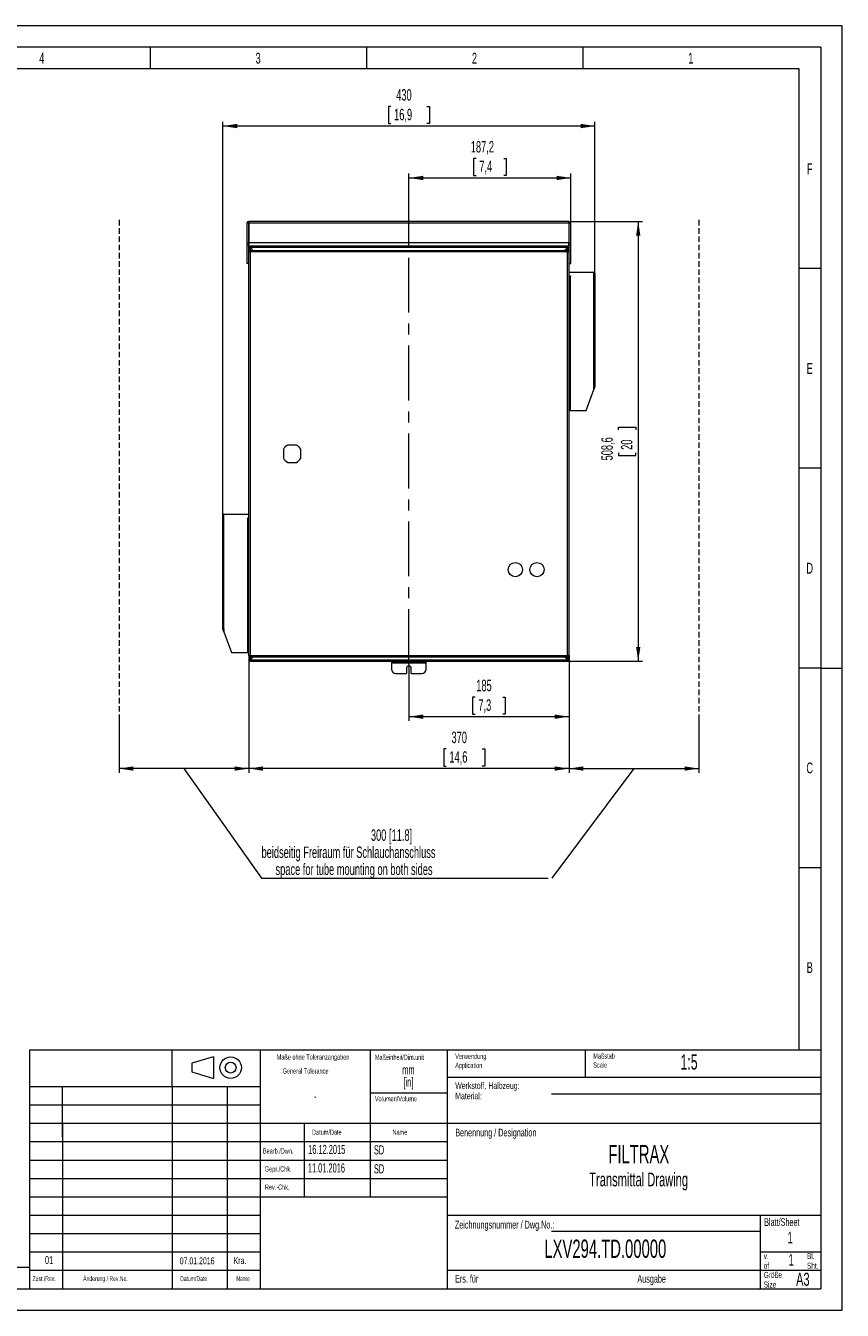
# Model space of a CAD drawing. Header units: millimetres. Extents: x 0 to 420, y 0 to 297.
# Tile 2 of 2: x 231 to 420, y 0 to 297. Entities that reach past the tile are written whole.
import ezdxf

# ---------------------------------------------------------------- set-up
doc = ezdxf.new("R2010")
doc.units = ezdxf.units.MM
doc.linetypes.add('CENTERX2', pattern=[20.32, 12.7, -2.54, 2.54, -2.54])
doc.linetypes.add('HIDDEN', pattern=[1.905, 1.27, -0.635])
doc.styles.add('SLDTEXTSTYLE0', font='TXT', dxfattribs={"width": 0.638186})
doc.styles.add('SLDTEXTSTYLE1', font='TXT', dxfattribs={"width": 0.605})
doc.dimstyles.new('SLDDIMSTYLE0', dxfattribs={"dimtxt": 2.568319, "dimasz": 3.3, "dimexe": 0, "dimexo": 0.0625, "dimgap": 0.64208, "dimtad": 1, "dimdec": 1, "dimlfac": 5, "dimrnd": 1e-09, "dimzin": 12, "dimdsep": 46, "dimtxsty": 'SLDTEXTSTYLE1', "dimsah": 1, "dimcen": 0.09, "dimadec": 0, "dimazin": 3, "dimtfac": 1, "dimtdec": 1, "dimtofl": 0, "dimtmove": 0, "dimatfit": 3, "dimfxl": 0, "dimfrac": 2, "dimtolj": 1, "dimtzin": 12, "dimarcsym": 0})

# ---------------------------------------------------------------- blocks, each defined once
blk = doc.blocks.new('SW_NOTE_0')
at = {"color": 0, "linetype": 'Continuous', "lineweight": 0, "char_height": 1.2, "attachment_point": 1, "style": 'SLDTEXTSTYLE0'}
for s, insert in [('Maßstab', (0, 1.55)), ('Scale', (0, -0.55))]:
    blk.add_mtext(s, dxfattribs=dict(at, insert=insert))
blk = doc.blocks.new('SW_NOTE_1')
at = {"color": 0, "linetype": 'Continuous', "lineweight": 0, "char_height": 1.4, "attachment_point": 1, "style": 'SLDTEXTSTYLE0'}
for s, insert in [('Größe', (0, 1.8)), ('Size', (0, -0.44))]:
    blk.add_mtext(s, dxfattribs=dict(at, insert=insert))
blk = doc.blocks.new('SW_NOTE_2')
at = {"color": 0, "linetype": 'Continuous', "lineweight": 0, "char_height": 1.5, "attachment_point": 1, "style": 'SLDTEXTSTYLE0'}
for s, insert in [('Werkstoff, Halbzeug:', (0, 1.93)), ('Material:', (0, -0.47))]:
    blk.add_mtext(s, dxfattribs=dict(at, insert=insert))
blk = doc.blocks.new('SW_NOTE_3')
at = {"color": 0, "linetype": 'Continuous', "lineweight": 0, "char_height": 1.2, "attachment_point": 1, "style": 'SLDTEXTSTYLE0'}
for s, insert in [('Verwendung', (0, 1.55)), ('Application', (0, -0.55))]:
    blk.add_mtext(s, dxfattribs=dict(at, insert=insert))
blk = doc.blocks.new('SW_NOTE_4')
at = {"color": 0, "linetype": 'Continuous', "lineweight": 0, "char_height": 1.4, "attachment_point": 1, "style": 'SLDTEXTSTYLE0'}
for s, insert in [('Bl.', (0, 1.8)), ('Sht.', (0, -0.44))]:
    blk.add_mtext(s, dxfattribs=dict(at, insert=insert))
blk = doc.blocks.new('SW_NOTE_5')
at = {"color": 0, "linetype": 'Continuous', "lineweight": 0, "char_height": 1.4, "attachment_point": 1, "style": 'SLDTEXTSTYLE0'}
for s, insert in [('v.', (0, 1.8)), ('of', (0, -0.44))]:
    blk.add_mtext(s, dxfattribs=dict(at, insert=insert))
blk = doc.blocks.new('SW_NOTE_6')
at = {"color": 0, "linetype": 'Continuous', "lineweight": 0, "char_height": 2.117, "attachment_point": 2, "style": 'SLDTEXTSTYLE1'}
for s, insert in [('mm', (2.38, 2.73)), ('[in]', (2.39, -0.09))]:
    blk.add_mtext(s, dxfattribs=dict(at, insert=insert))
blk = doc.blocks.new('_D_11')
at = {"color": 7, "linetype": 'Continuous', "lineweight": 0}
for p, q in [((282.83, 151.39), (282.83, 124.25)), ((252.83, 137.15), (252.83, 124.25)), ((282.83, 125.25), (252.83, 125.25)), ((267.83, 125.25), (285.76, 99.88)), ((285.76, 99.88), (352.01, 99.88))]:
    blk.add_line(p, q, dxfattribs=at)
for points in [[(252.83, 125.25), (256.13, 124.75), (256.13, 125.75)], [(282.83, 125.25), (279.53, 125.75), (279.53, 124.75)]]:
    blk.add_solid(points, dxfattribs=at)
at = {"color": 7, "linetype": 'Continuous', "lineweight": 0, "attachment_point": 1, "style": 'SLDTEXTSTYLE1'}
for s, insert, char_height in [('300 [11.8]', (311.05, 111.18), 2.646), ('beidseitig Freiraum für Schlauchanschluss', (285.76, 107.23), 2.6458), ('space for tube mounting on both sides', (289, 103.29), 2.6458)]:
    blk.add_mtext(s, dxfattribs=dict(at, insert=insert, char_height=char_height))
blk = doc.blocks.new('_D_12')
at = {"color": 7, "linetype": 'Continuous', "lineweight": 0}
for p, q in [((356.83, 151.39), (356.83, 124.25)), ((386.83, 137.15), (386.83, 124.25)), ((371.83, 125.25), (352.88, 99.92)), ((356.83, 125.25), (386.83, 125.25))]:
    blk.add_line(p, q, dxfattribs=at)
for points in [[(356.83, 125.25), (360.13, 124.75), (360.13, 125.75)], [(386.83, 125.25), (383.53, 125.75), (383.53, 124.75)]]:
    blk.add_solid(points, dxfattribs=at)
blk = doc.blocks.new('_D_13')
at = {"color": 7, "linetype": 'Continuous', "lineweight": 0}
for p, q in [((319.83, 149.39), (319.83, 136.25)), ((356.83, 151.39), (356.83, 136.25)), ((335.14, 141.78), (334.55, 141.78)), ((334.55, 141.78), (334.55, 137.84)), ((341.51, 141.78), (342.1, 141.78)), ((342.1, 141.78), (342.1, 137.84)), ((319.83, 137.25), (356.83, 137.25)), ((334.55, 137.84), (335.14, 137.84)), ((342.1, 137.84), (341.51, 137.84))]:
    blk.add_line(p, q, dxfattribs=at)
for points in [[(319.83, 137.25), (323.13, 136.75), (323.13, 137.75)], [(356.83, 137.25), (353.53, 137.75), (353.53, 136.75)]]:
    blk.add_solid(points, dxfattribs=at)
at = {"color": 7, "linetype": 'Continuous', "lineweight": 0, "char_height": 2.646, "attachment_point": 1, "style": 'SLDTEXTSTYLE1'}
for s, insert in [('185', (335.39, 145.78)), ('7,3', (335.88, 141.25))]:
    blk.add_mtext(s, dxfattribs=dict(at, insert=insert))
blk = doc.blocks.new('_D_14')
at = {"color": 7, "linetype": 'Continuous', "lineweight": 0}
for p, q in [((335.36, 266.33), (334.77, 266.33)), ((334.77, 266.33), (334.77, 262.38)), ((341.73, 266.33), (342.31, 266.33)), ((342.31, 266.33), (342.31, 262.38)), ((319.83, 246.71), (319.83, 262.8)), ((319.83, 261.8), (357.26, 261.8)), ((334.77, 262.38), (335.36, 262.38)), ((342.31, 262.38), (341.73, 262.38)), ((357.26, 251.36), (357.26, 262.8))]:
    blk.add_line(p, q, dxfattribs=at)
for points in [[(319.83, 261.8), (323.13, 261.3), (323.13, 262.3)], [(357.26, 261.8), (353.96, 262.3), (353.96, 261.3)]]:
    blk.add_solid(points, dxfattribs=at)
at = {"color": 7, "linetype": 'Continuous', "lineweight": 0, "char_height": 2.646, "attachment_point": 1, "style": 'SLDTEXTSTYLE1'}
for s, insert in [('187,2', (334.13, 270.33)), ('7,4', (336.09, 265.79))]:
    blk.add_mtext(s, dxfattribs=dict(at, insert=insert))
blk = doc.blocks.new('_D_15')
at = {"color": 7, "linetype": 'Continuous', "lineweight": 0}
for p, q in [((315.66, 278.33), (315.07, 278.33)), ((315.07, 278.33), (315.07, 274.38)), ((323.99, 278.33), (324.58, 278.33)), ((324.58, 278.33), (324.58, 274.38)), ((276.83, 183.81), (276.83, 274.8)), ((362.83, 273.8), (276.83, 273.8)), ((315.07, 274.38), (315.66, 274.38)), ((324.58, 274.38), (323.99, 274.38)), ((362.83, 239.81), (362.83, 274.8))]:
    blk.add_line(p, q, dxfattribs=at)
for points in [[(276.83, 273.8), (280.13, 273.3), (280.13, 274.3)], [(362.83, 273.8), (359.53, 274.3), (359.53, 273.3)]]:
    blk.add_solid(points, dxfattribs=at)
at = {"color": 7, "linetype": 'Continuous', "lineweight": 0, "char_height": 2.646, "attachment_point": 1, "style": 'SLDTEXTSTYLE1'}
for s, insert in [('430', (316.89, 282.33)), ('16,9', (316.4, 277.79))]:
    blk.add_mtext(s, dxfattribs=dict(at, insert=insert))
blk = doc.blocks.new('_D_16')
at = {"color": 7, "linetype": 'Continuous', "lineweight": 0}
for p, q in [((282.83, 151.39), (282.83, 124.25)), ((356.83, 151.39), (356.83, 124.25)), ((328.45, 129.78), (327.86, 129.78)), ((327.86, 129.78), (327.86, 125.84)), ((336.78, 129.78), (337.37, 129.78)), ((337.37, 129.78), (337.37, 125.84)), ((356.83, 125.25), (282.83, 125.25)), ((327.86, 125.84), (328.45, 125.84)), ((337.37, 125.84), (336.78, 125.84))]:
    blk.add_line(p, q, dxfattribs=at)
for points in [[(282.83, 125.25), (286.13, 124.75), (286.13, 125.75)], [(356.83, 125.25), (353.53, 125.75), (353.53, 124.75)]]:
    blk.add_solid(points, dxfattribs=at)
at = {"color": 7, "linetype": 'Continuous', "lineweight": 0, "char_height": 2.646, "attachment_point": 1, "style": 'SLDTEXTSTYLE1'}
for s, insert in [('370', (329.67, 133.78)), ('14,6', (329.18, 129.25))]:
    blk.add_mtext(s, dxfattribs=dict(at, insert=insert))
blk = doc.blocks.new('_D_17')
at = {"color": 7, "linetype": 'Continuous', "lineweight": 0}
for p, q in [((356.82, 251.76), (373.83, 251.76)), ((372.83, 251.76), (372.83, 150.05)), ((368.29, 203.6), (368.29, 204.19)), ((368.29, 204.19), (372.24, 204.19)), ((372.24, 204.19), (372.24, 203.6)), ((368.29, 198.21), (368.29, 197.62)), ((368.29, 197.62), (372.24, 197.62)), ((372.24, 197.62), (372.24, 198.21)), ((356.49, 150.05), (373.83, 150.05))]:
    blk.add_line(p, q, dxfattribs=at)
for points in [[(372.83, 251.76), (372.33, 248.46), (373.33, 248.46)], [(372.83, 150.05), (373.33, 153.35), (372.33, 153.35)]]:
    blk.add_solid(points, dxfattribs=at)
at = {"color": 7, "linetype": 'Continuous', "lineweight": 0, "char_height": 2.646, "attachment_point": 1, "rotation": 90, "style": 'SLDTEXTSTYLE1'}
for s, insert in [('508,6', (364.3, 196.49)), ('20', (368.83, 198.94))]:
    blk.add_mtext(s, dxfattribs=dict(at, insert=insert))

msp = doc.modelspace()

# ---------------------------------------------------------------- linework, layer by layer
at = {"color": 133, "linetype": 'Continuous', "lineweight": 0}
for p, q in [((420, 297), (0, 297)), ((420, 0), (420, 297)), ((415, 292), (5, 292)), ((260, 292), (260, 287)), ((310, 292), (310, 287)), ((360, 292), (360, 287)), ((415, 292), (415, 5)), ((260, 287), (210, 287)), ((310, 287), (260, 287)), ((360, 287), (310, 287)), ((410, 287), (360, 287)), ((410, 60.25), (410, 287)), ((415, 240.833), (410, 240.833)), ((415, 194.667), (410, 194.667)), ((415, 148.5), (410, 148.5)), ((415, 148.5), (420, 148.5)), ((415, 102.333), (410, 102.333)), ((232.12, 60.25), (232.12, 5)), ((232.12, 60.25), (415, 60.25)), ((265.14, 51.738), (265.14, 60.25)), ((285.46, 60.25), (285.46, 5)), ((310.86, 60.25), (310.86, 26.25)), ((310.86, 60.25), (310.86, 26.25)), ((328.64, 60.25), (328.64, 5)), ((360.6, 60.25), (360.6, 53.875)), ((274.626, 58.605), (269.626, 57.105)), ((269.626, 57.105), (269.626, 55.105)), ((274.626, 58.605), (274.626, 53.605)), ((269.626, 55.105), (274.626, 53.605)), ((328.64, 53.875), (415, 53.875)), ((232.12, 51.75), (285.46, 51.75)), ((239.744, 40.139), (239.744, 51.75)), ((265.14, 51.738), (265.14, 5)), ((277.849, 51.784), (277.84, 5)), ((310.86, 50.25), (328.64, 50.25)), ((352.82, 50.043), (415, 50.043)), ((232.12, 47.5), (285.46, 47.5)), ((232.282, 43.25), (285.965, 43.25)), ((239.74, 43.25), (239.74, 5)), ((285.46, 43.25), (415, 43.25)), ((295.62, 43.25), (295.62, 26.25)), ((232.12, 39), (285.46, 39)), ((285.46, 39), (328.64, 39)), ((232.12, 34.75), (285.46, 34.75)), ((285.46, 34.75), (328.64, 34.75)), ((232.12, 30.5), (285.46, 30.5)), ((285.46, 30.5), (328.64, 30.5)), ((232.12, 26.25), (285.46, 26.25)), ((285.46, 26.25), (328.64, 26.25)), ((232.12, 22), (285.46, 22)), ((328.64, 22), (415, 22)), ((401, 22), (401, 5)), ((352.82, 18.295), (401, 18.295)), ((232.12, 17.75), (285.46, 17.75)), ((232.12, 13.5), (285.46, 13.5)), ((401, 13.5), (415, 13.5)), ((10, 10), (232.12, 10)), ((232.12, 9.25), (285.46, 9.25)), ((328.64, 9.25), (415, 9.25)), ((5, 5), (415, 5)), ((0, 0), (420, 0))]:
    msp.add_line(p, q, dxfattribs=at)
at = {"color": 7, "linetype": 'HIDDEN', "lineweight": 15}
for p, q in [((252.827, 252.08), (252.827, 137.147)), ((386.827, 252.08), (386.827, 137.147))]:
    msp.add_line(p, q, dxfattribs=at)
at = {"color": 7, "linetype": 'Continuous', "lineweight": 15}
for p, q in [((282.797, 251.357), (282.397, 251.357)), ((282.397, 251.357), (282.397, 246.815)), ((282.797, 251.357), (282.797, 246.815)), ((356.817, 251.759), (282.837, 251.759)), ((282.837, 251.357), (282.837, 251.759)), ((356.817, 251.357), (282.837, 251.357)), ((282.837, 246.815), (282.837, 251.357)), ((356.817, 251.759), (356.817, 251.357)), ((356.817, 251.357), (356.817, 246.815)), ((356.857, 251.357), (357.257, 251.357)), ((356.857, 246.815), (356.857, 251.357)), ((357.257, 246.815), (357.257, 251.357)), ((282.797, 246.815), (282.397, 246.815)), ((282.397, 246.815), (282.397, 246.269)), ((282.797, 246.269), (282.797, 246.815)), ((356.817, 246.815), (282.837, 246.815)), ((282.837, 246.815), (282.837, 246.78)), ((356.817, 246.78), (282.837, 246.78)), ((282.837, 246.78), (282.837, 245.727)), ((356.817, 246.815), (356.817, 246.78)), ((356.817, 245.789), (356.817, 246.78)), ((356.857, 246.815), (357.257, 246.815)), ((356.857, 246.269), (356.857, 246.815)), ((357.257, 246.269), (357.257, 246.815)), ((282.797, 246.269), (282.397, 246.269)), ((282.397, 246.269), (282.397, 242.047)), ((282.797, 242.047), (282.797, 246.269)), ((282.827, 245.727), (282.827, 245.047)), ((282.827, 245.727), (283.127, 245.727)), ((282.827, 244.747), (282.827, 245.047)), ((282.827, 245.047), (283.167, 245.047)), ((282.827, 244.747), (283.167, 244.747)), ((282.827, 244.747), (282.827, 244.707)), ((282.827, 151.387), (282.827, 244.707)), ((282.827, 244.707), (283.167, 244.707)), ((356.487, 246.047), (283.147, 246.047)), ((283.147, 246.047), (283.147, 245.747)), ((283.807, 245.047), (283.167, 245.687)), ((283.167, 245.047), (283.167, 244.707)), ((283.167, 245.047), (356.487, 245.047)), ((283.167, 244.707), (283.167, 151.387)), ((356.487, 244.707), (283.167, 244.707)), ((283.187, 245.707), (283.847, 245.047)), ((356.459, 245.707), (283.187, 245.707)), ((283.307, 245.547), (283.347, 245.547)), ((283.427, 245.467), (283.427, 245.427)), ((283.447, 245.407), (283.467, 245.407)), ((283.467, 245.427), (283.467, 245.407)), ((355.799, 245.047), (356.459, 245.707)), ((356.487, 245.679), (355.855, 245.047)), ((356.187, 245.407), (356.187, 245.436)), ((356.187, 245.407), (356.215, 245.407)), ((356.227, 245.419), (356.227, 245.476)), ((356.299, 245.547), (356.355, 245.547)), ((356.487, 246.047), (356.487, 245.747)), ((356.487, 244.707), (356.487, 245.047)), ((356.487, 245.047), (356.827, 245.047)), ((356.487, 244.747), (356.827, 244.747)), ((356.487, 244.707), (356.827, 244.707)), ((356.487, 151.387), (356.487, 244.707)), ((356.827, 245.707), (356.527, 245.707)), ((356.827, 245.047), (356.827, 245.707)), ((356.827, 244.747), (356.827, 245.047)), ((356.827, 244.707), (356.827, 244.747)), ((356.827, 244.707), (356.827, 151.387)), ((356.857, 246.269), (357.257, 246.269)), ((356.857, 242.047), (356.857, 246.269)), ((357.257, 242.047), (357.257, 246.269)), ((282.797, 242.047), (282.397, 242.047)), ((356.857, 242.047), (357.257, 242.047)), ((356.827, 240.047), (362.587, 240.047)), ((356.827, 239.147), (357.167, 239.147)), ((356.827, 239.047), (357.067, 239.047)), ((357.067, 239.047), (357.067, 208.047)), ((357.167, 239.047), (357.067, 239.047)), ((357.167, 239.147), (357.167, 239.047)), ((362.587, 239.807), (362.587, 240.047)), ((362.587, 213.585), (362.587, 239.807)), ((362.827, 239.807), (362.587, 239.807)), ((362.827, 239.807), (362.827, 213.585)), ((360.827, 208.047), (362.587, 212.883)), ((362.587, 212.883), (362.587, 213.585)), ((362.827, 213.585), (362.587, 213.585)), ((362.587, 213.468), (362.625, 213.571)), ((362.813, 213.503), (362.587, 212.883)), ((357.067, 208.047), (356.827, 208.047)), ((357.067, 208.047), (360.827, 208.047)), ((290.817, 199.059), (290.817, 197.036)), ((293.838, 200.057), (291.816, 200.057)), ((294.837, 197.036), (294.837, 199.059)), ((291.816, 196.037), (293.838, 196.037)), ((276.827, 157.585), (276.827, 183.807)), ((277.067, 183.807), (276.827, 183.807)), ((277.067, 183.807), (277.067, 184.047)), ((277.067, 184.047), (282.827, 184.047)), ((277.067, 157.585), (277.067, 183.807)), ((282.827, 183.147), (282.487, 183.147)), ((282.487, 183.147), (282.487, 183.047)), ((282.487, 183.047), (282.587, 183.047)), ((282.587, 152.047), (282.587, 183.047)), ((282.587, 183.047), (282.827, 183.047)), ((277.067, 157.585), (276.827, 157.585)), ((277.067, 156.883), (276.841, 157.503)), ((277.029, 157.571), (277.067, 157.468)), ((277.067, 157.585), (277.067, 156.883)), ((277.067, 156.883), (278.827, 152.047)), ((278.827, 152.047), (282.587, 152.047)), ((282.827, 152.047), (282.587, 152.047)), ((283.167, 151.387), (282.827, 151.387)), ((282.827, 151.387), (282.827, 151.347)), ((282.827, 151.347), (282.827, 151.047)), ((283.167, 151.347), (282.827, 151.347)), ((282.827, 151.047), (283.167, 151.047)), ((282.827, 151.047), (282.827, 150.387)), ((282.827, 150.387), (283.127, 150.387)), ((283.167, 151.387), (356.487, 151.387)), ((283.167, 151.387), (283.167, 151.047)), ((283.167, 151.047), (356.487, 151.047)), ((283.167, 150.416), (283.799, 151.047)), ((283.167, 150.047), (283.167, 150.347)), ((283.167, 150.047), (356.487, 150.047)), ((283.855, 151.047), (283.195, 150.387)), ((283.195, 150.387), (356.459, 150.387)), ((283.299, 150.547), (283.355, 150.547)), ((283.427, 150.676), (283.427, 150.619)), ((283.467, 150.687), (283.439, 150.687)), ((283.467, 150.687), (283.467, 150.659)), ((315.827, 150.047), (315.827, 149.747)), ((323.827, 149.747), (315.827, 149.747)), ((315.827, 149.747), (315.827, 149.707)), ((315.827, 149.707), (323.827, 149.707)), ((315.827, 149.707), (315.827, 148.247)), ((323.827, 150.047), (323.827, 149.747)), ((323.827, 149.707), (323.827, 149.747)), ((323.827, 148.247), (323.827, 149.707)), ((356.459, 150.387), (355.799, 151.047)), ((355.855, 151.047), (356.487, 150.416)), ((356.187, 150.659), (356.187, 150.687)), ((356.215, 150.687), (356.187, 150.687)), ((356.227, 150.619), (356.227, 150.676)), ((356.299, 150.547), (356.355, 150.547)), ((356.827, 151.387), (356.487, 151.387)), ((356.487, 151.047), (356.487, 151.387)), ((356.827, 151.347), (356.487, 151.347)), ((356.487, 151.047), (356.827, 151.047)), ((356.487, 150.047), (356.487, 150.347)), ((356.827, 150.387), (356.527, 150.387)), ((356.827, 151.347), (356.827, 151.387)), ((356.827, 151.347), (356.827, 151.047)), ((356.827, 150.387), (356.827, 151.047)), ((316.827, 147.247), (319.277, 147.247)), ((319.277, 148.447), (319.277, 147.247)), ((320.377, 147.247), (320.377, 148.447)), ((320.377, 147.247), (322.827, 147.247))]:
    msp.add_line(p, q, dxfattribs=at)
at = {"color": 7, "linetype": 'CENTERX2', "lineweight": 0}
msp.add_line((319.827, 149.387), (319.827, 246.707), dxfattribs=at)
at = {"color": 8, "linetype": 'Continuous', "lineweight": 15}
for p, q in [((283.167, 245.687), (283.167, 245.047)), ((283.467, 245.387), (283.467, 245.407)), ((283.467, 245.407), (283.487, 245.407)), ((356.159, 245.407), (356.187, 245.407)), ((356.187, 245.407), (356.187, 245.379)), ((356.487, 245.047), (356.487, 245.679)), ((283.167, 151.047), (283.167, 150.416)), ((283.467, 150.687), (283.467, 150.716)), ((283.495, 150.687), (283.467, 150.687)), ((356.187, 150.687), (356.159, 150.687)), ((356.187, 150.716), (356.187, 150.687)), ((356.487, 150.416), (356.487, 151.047))]:
    msp.add_line(p, q, dxfattribs=at)
at = {"color": 7, "linetype": 'Continuous', "lineweight": 15}
for centre in [(344.427, 171.247), (349.427, 171.247)]:
    msp.add_circle(centre, 1.65, dxfattribs=at)
at = {"color": 133, "linetype": 'Continuous', "lineweight": 0}
for radius in [2.5, 1.25]:
    msp.add_circle((278.626, 56.105), radius, dxfattribs=at)
at = {"color": 7, "linetype": 'Continuous', "lineweight": 15}
for centre, radius, start, end in [((282.836, 251.318), 0.439, 89.89755, 174.86573), ((282.837, 251.319), 0.0399, 89.89099, 179.89057), ((356.818, 251.318), 0.439, 5.13427, 90.10245), ((356.817, 251.319), 0.0399, 0.10943, 90.10901), ((282.837, 247.578), 0.0399, 89.89099, 179.89057), ((356.817, 247.578), 0.0399, 0.10943, 90.10901), ((283.167, 245.727), 0.04, 180, 270), ((283.147, 245.707), 0.04, 0, 90), ((356.487, 245.707), 0.34, 0, 90), ((356.487, 245.707), 0.04, 0, 90), ((362.587, 239.807), 0.24, 0, 90), ((362.587, 239.807), 0.04, 0, 90), ((362.587, 213.585), 0.04, 340, 0), ((362.587, 213.585), 0.24, 340, 0), ((292.827, 198.047), 2.25, 116.70485, 153.29515), ((292.827, 198.047), 2.25, 26.70485, 63.29515), ((292.827, 198.047), 2.25, 206.70485, 243.29515), ((292.827, 198.047), 2.25, 296.70485, 333.29515), ((277.067, 183.807), 0.24, 90, 180), ((277.067, 183.807), 0.04, 90, 180), ((277.067, 157.585), 0.24, 180, 200), ((277.067, 157.585), 0.04, 180, 200), ((283.167, 150.387), 0.34, 180, 270), ((283.167, 150.387), 0.04, 180, 270), ((319.827, 148.447), 0.55, 0, 180), ((356.487, 150.387), 0.04, 270, 0), ((356.487, 150.387), 0.34, 270, 360), ((316.827, 148.247), 1, 180, 270), ((322.827, 148.247), 1, 270, 360)]:
    msp.add_arc(centre, radius, start, end, dxfattribs=at)
for centre, major_axis, ratio, start_param, end_param in [((283.167, 245.727), (0.34, 0), 0.1176471, 3.1415927, 4.712389), ((283.147, 245.707), (0, 0.34), 0.1176471, 4.712389, 6.2831853), ((356.487, 245.707), (0, 0.34), 0.083189, 0, 1.5707963), ((356.487, 245.707), (0, 0.04), 0.7071068, 0, 1.5707963), ((356.487, 245.707), (0.04, 0), 0.7071068, 4.712389, 6.2831853), ((356.487, 245.707), (0.34, 0), 0.083189, 4.712389, 6.2831853), ((283.167, 150.387), (0.34, 0), 0.083189, 1.5707963, 3.1415927), ((283.167, 150.387), (0.04, 0), 0.7071068, 1.5707963, 3.1415927), ((283.167, 150.387), (0, 0.34), 0.083189, 3.1415927, 4.712389), ((283.167, 150.387), (0, 0.04), 0.7071068, 3.1415927, 4.712389), ((356.487, 150.387), (0, 0.34), 0.083189, 1.5707963, 3.1415927), ((356.487, 150.387), (0, 0.04), 0.7071068, 1.5707963, 3.1415927), ((356.487, 150.387), (0.34, 0), 0.083189, 0, 1.5707963), ((356.487, 150.387), (0.04, 0), 0.7071068, 0, 1.5707963)]:
    msp.add_ellipse(centre, major_axis=major_axis, ratio=ratio, start_param=start_param, end_param=end_param, dxfattribs=at)

# ---------------------------------------------------------------- block references
at = {"color": 254, "linetype": 'Continuous', "lineweight": 0}
for name, p in [('SW_NOTE_3', (330.538, 57.771)), ('SW_NOTE_0', (362.438, 57.851)), ('SW_NOTE_2', (330.538, 50.771)), ('SW_NOTE_5', (401.837, 11.439)), ('SW_NOTE_4', (411.837, 11.439)), ('SW_NOTE_1', (401.837, 7.089))]:
    msp.add_blockref(name, p, dxfattribs=at)
at = {"color": 7, "linetype": 'Continuous', "lineweight": 0}
msp.add_blockref('SW_NOTE_6', (317.331, 53.933), dxfattribs=at)

# ---------------------------------------------------------------- texts
at = {"color": 254, "linetype": 'Continuous', "lineweight": 0, "style": 'SLDTEXTSTYLE0'}
for s, insert, char_height, attachment_point in [('4', (234.982, 290.735), 2.5, 2), ('3', (284.982, 290.735), 2.5, 2), ('2', (334.982, 290.735), 2.5, 2), ('1', (384.982, 290.735), 2.5, 2), ('F', (412.465, 265.151), 2.5, 2), ('E', (412.488, 218.985), 2.5, 2), ('D', (412.47, 172.818), 2.5, 2), ('C', (412.47, 126.651), 2.5, 2), ('B', (412.488, 80.485), 2.5, 2), ('Maße ohne Toleranzangaben', (297.67, 59.161), 1.2, 2), ('Maßeinheit/Dim.unit', (311.954, 59.108), 1.2, 1), ('General Tolerance', (290.637, 55.931), 1.2, 1), ('Volumen/Volume', (311.954, 49.519), 1.2, 1), ('Datum/Date', (297.438, 41.781), 1.2, 1), ('Name', (316.038, 41.781), 1.2, 1), ('Benennung / Designation', (330.538, 41.999), 1.8, 1), ('Bearb./Dwn.', (286.096, 37.451), 1.2, 1), ('Gepr./Chk.', (286.538, 33.281), 1.2, 1), ('Rev.-Chk.', (286.538, 29.081), 1.2, 1), ('Zeichnungsnummer / Dwg.No.:', (330.438, 20.689), 1.80002, 1), ('Blatt/Sheet', (401.938, 21.289), 1.80002, 1), ('Zust./Rev.', (232.838, 7.852), 1.1, 1), ('Änderung / Rev.No.', (244.537, 7.874), 1.1, 1), ('Datum/Date', (266.938, 7.852), 1.1, 1), ('Name', (279.938, 7.852), 1.1, 1), ('Ers. für', (330.488, 8.189), 1.8, 1), ('Ausgabe', (372.637, 8.189), 1.8, 1), ('A3', (409.316, 8.672), 3, 1)]:
    msp.add_mtext(s, dxfattribs=dict(at, insert=insert, char_height=char_height, attachment_point=attachment_point))
at = {"color": 7, "linetype": 'Continuous', "lineweight": 0, "style": 'SLDTEXTSTYLE1'}
for s, insert, char_height, attachment_point in [('1:5', (382.61, 59.15), 3.5, 1), ('-', (298.153, 50.424), 1.852, 2), ('16.12.2015', (296.544, 38.246), 2.1167, 1), ('SD', (311.738, 38.151), 2.1167, 1), ('FILTRAX', (372.97, 38.219), 4.2333, 2), ('11.01.2016', (296.471, 33.978), 2.1167, 1), ('SD', (311.738, 33.771), 2.1167, 1), ('Transmittal Drawing', (372.93, 31.834), 3.175, 2), ('1', (407.349, 18.145), 2.646, 1), ('LXV294.TD.00000', (365.223, 16.36), 4.23333, 2), ('01', (236.663, 12.548), 1.8521, 2), ('07.01.2016', (270.876, 12.237), 1.5875, 2), ('Kra.', (280.773, 12.292), 1.5875, 2), ('1', (407.575, 12.988), 2.646, 1)]:
    msp.add_mtext(s, dxfattribs=dict(at, insert=insert, char_height=char_height, attachment_point=attachment_point))

# ---------------------------------------------------------------- dimensions: what is measured, and where the dimension line sits
at = {"color": 7, "linetype": 'Continuous', "lineweight": 0}
for base, p1, p2, picture, middle in [((276.827, 273.795), (362.827, 239.807), (276.827, 183.807), '_D_15', (319.827, 273.795)), ((357.256973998, 261.795491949), (319.826973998, 246.707491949), (357.256973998, 251.357166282), '_D_14', (338.541973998, 261.795491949)), ((282.827, 125.247), (356.827, 151.387), (282.827, 151.387), '_D_16', (332.613, 125.247)), ((356.827, 137.247), (319.827, 149.387), (356.827, 151.387), '_D_13', (338.327, 137.247)), ((386.827, 125.247), (356.827, 151.387), (386.827, 137.147), '_D_12', (371.827, 125.247))]:
    dim = msp.add_linear_dim(base=base, p1=p1, p2=p2, dimstyle='SLDDIMSTYLE0', dxfattribs=at)
    dim.commit()
    dim.dimension.update_dxf_attribs({"geometry": picture, "text_midpoint": middle, "dimtype": 160})
dim = msp.add_linear_dim(base=(372.827, 150.047), p1=(356.817, 251.759), p2=(356.487, 150.047), angle=90, dimstyle='SLDDIMSTYLE0', dxfattribs=at)
dim.commit()
dim.dimension.update_dxf_attribs({"geometry": '_D_17', "text_midpoint": (372.827, 200.903), "dimtype": 160})
dim = msp.add_linear_dim(base=(252.827, 125.247), p1=(282.827, 151.387), p2=(252.827, 137.147), text='300 [11.8]\\Pbeidseitig Freiraum für Schlauchanschluss\\Pspace for tube mounting on both sides', dimstyle='SLDDIMSTYLE0', dxfattribs=at)
dim.commit()
dim.dimension.update_dxf_attribs({"geometry": '_D_11', "text_midpoint": (267.827, 125.247), "dimtype": 160})

doc.saveas('drawing.dxf')
